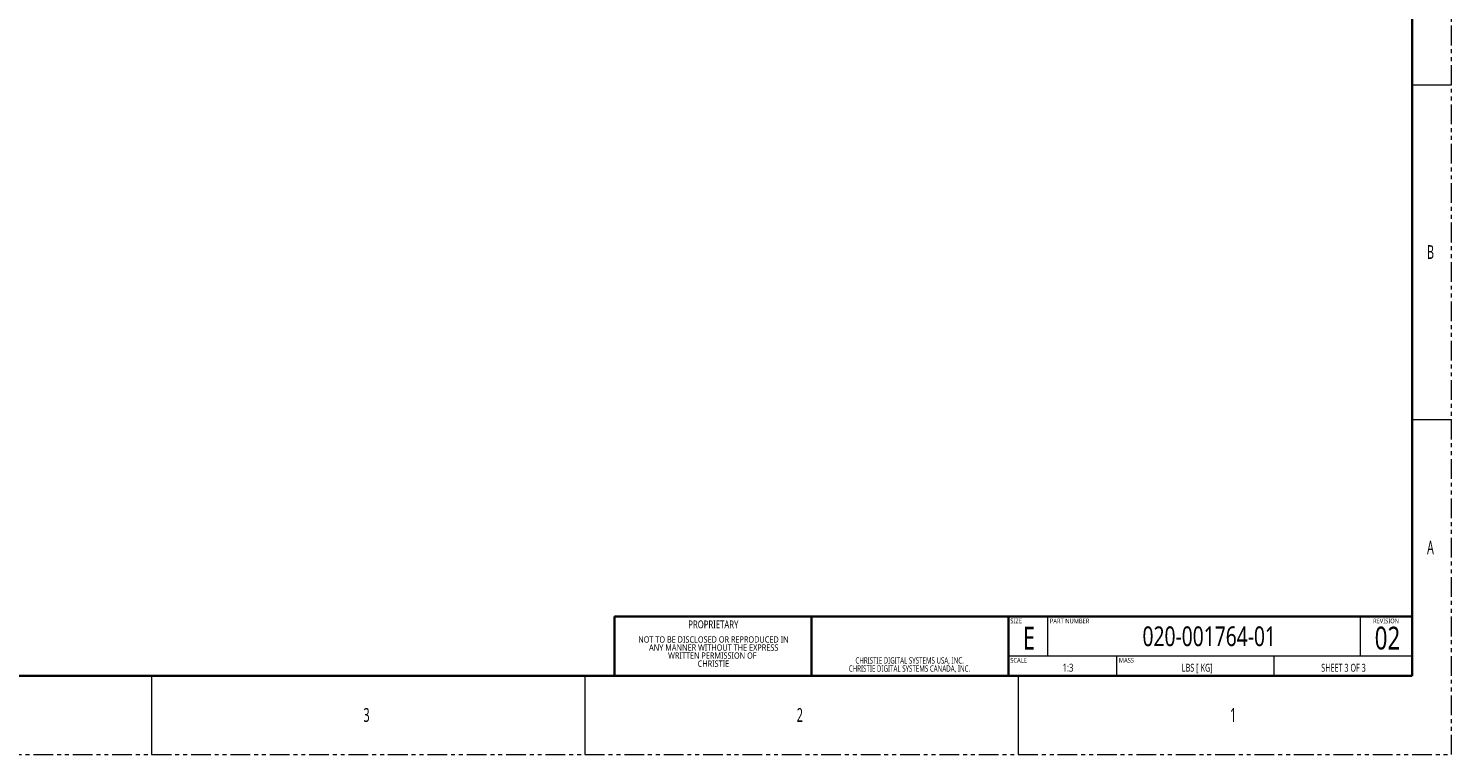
# Model space of a CAD drawing. Header units: millimetres. Extents: x 1 to 1119, y -1 to 863.
# Tile 78 of 211: x 660 to 1119, y -1 to 233. Entities that reach past the tile are written whole.
import ezdxf

# ---------------------------------------------------------------- set-up
doc = ezdxf.new("R2010")
doc.units = ezdxf.units.MM
doc.linetypes.add('PHANTOM', pattern=[12.7, 6.35, -1.27, 1.27, -1.27, 1.27, -1.27])
doc.styles.add('SLDTEXTSTYLE0', font='meiryo.ttc', dxfattribs={"width": 0.605})
doc.styles.add('SLDTEXTSTYLE1', font='meiryo.ttc', dxfattribs={"width": 0.6})
doc.styles.add('SLDTEXTSTYLE2', font='meiryo.ttc', dxfattribs={"width": 0.75})
doc.styles.add('SLDTEXTSTYLE3', font='meiryo.ttc', dxfattribs={"width": 0.694444})
doc.styles.add('SLDTEXTSTYLE4', font='meiryo.ttc', dxfattribs={"width": 0.6875})

# ---------------------------------------------------------------- blocks, each defined once
blk = doc.blocks.new('SW_NOTE_0_9')
at = {"color": 0, "linetype": 'Continuous', "lineweight": 0, "char_height": 2.032, "attachment_point": 2, "style": 'SLDTEXTSTYLE2'}
for s, insert in [('NOT TO BE DISCLOSED OR REPRODUCED IN', (26.92, 2.62)), ('ANY MANNER WITHOUT THE EXPRESS', (27.01, 0.02)), ('WRITTEN PERMISSION OF', (26.57, -2.57)), ('CHRISTIE', (26.91, -5.17))]:
    blk.add_mtext(s, dxfattribs=dict(at, insert=insert))
blk = doc.blocks.new('SW_NOTE_0_10')
at = {"color": 0, "linetype": 'Continuous', "lineweight": 0, "char_height": 2.032, "attachment_point": 2, "style": 'SLDTEXTSTYLE0'}
for s, insert in [('CHRISTIE DIGITAL SYSTEMS CANADA, INC.', (25.95, 0)), ('CHRISTIE DIGITAL SYSTEMS USA, INC.', (26, 2.62))]:
    blk.add_mtext(s, dxfattribs=dict(at, insert=insert))

msp = doc.modelspace()

# ---------------------------------------------------------------- linework, layer by layer
at = {"color": 7, "linetype": 'PHANTOM', "lineweight": 18}
for p, q in [((1119.0197, -1.0175), (1119.0197, 862.5825)), ((1.4197, -1.0175), (1119.0197, -1.0175))]:
    msp.add_line(p, q, dxfattribs=at)
at = {"color": 7, "linetype": 'Continuous', "lineweight": 35}
for p, q in [((1106.3197, 837.1825), (1106.3197, 24.3825)), ((1106.3197, 43.4325), (849.1447, 43.4325)), ((849.1447, 24.3825), (849.1447, 43.4325)), ((912.6447, 24.3825), (912.6447, 43.4325)), ((976.1447, 24.3825), (976.1447, 43.4325)), ((14.1197, 24.3825), (1106.3197, 24.3825))]:
    msp.add_line(p, q, dxfattribs=at)
at = {"color": 7, "linetype": 'Continuous', "lineweight": 18}
for p, q in [((1106.3197, 214.8825), (1119.0197, 214.8825)), ((1106.3197, 106.9325), (1119.0197, 106.9325)), ((1106.3197, 24.3825), (1106.3197, 87.8825)), ((849.1447, 24.3825), (849.1447, 43.4325)), ((988.8447, 30.7325), (988.8447, 43.4325)), ((1089.6197, 30.7325), (1089.6197, 43.4325)), ((1106.3197, 30.7325), (976.1447, 30.7325)), ((1011.0697, 24.3825), (1011.0697, 30.7325)), ((1061.8697, 24.3825), (1061.8697, 30.7325)), ((699.9197, 24.3825), (699.9197, -1.0175)), ((839.6197, 24.3825), (839.6197, -1.0175)), ((912.6447, 24.3825), (849.1447, 24.3825)), ((976.1447, 24.3825), (912.6447, 24.3825)), ((1106.3197, 24.3825), (976.1447, 24.3825)), ((979.3197, 24.3825), (979.3197, -1.0175))]:
    msp.add_line(p, q, dxfattribs=at)

# ---------------------------------------------------------------- block references
at = {"color": 7, "linetype": 'Continuous', "lineweight": 0}
for name, p in [('SW_NOTE_0_9', (854.1195, 34.4641)), ('SW_NOTE_0_10', (918.2938, 27.7177))]:
    msp.add_blockref(name, p, dxfattribs=at)

# ---------------------------------------------------------------- texts
for s, insert, char_height, attachment_point, style in [('B', (1111.114, 163.1802), 4.445, 1, 'SLDTEXTSTYLE1'), ('A', (1111.114, 67.9302), 4.445, 1, 'SLDTEXTSTYLE1'), ('PROPRIETARY', (881.0191, 42.1938), 2.54, 2, 'SLDTEXTSTYLE2'), ('SIZE', (976.785, 42.8189), 1.524, 1, 'SLDTEXTSTYLE2'), ('PART NUMBER', (989.5226, 42.7983), 1.524, 1, 'SLDTEXTSTYLE2'), ('REVISION', (1093.7251, 42.7983), 1.524, 1, 'SLDTEXTSTYLE2'), ('E', (982.7496, 40.1985), 7.366, 2, 'SLDTEXTSTYLE2'), ('{02}', (1098.3645, 40.1985), 7.366, 2, 'SLDTEXTSTYLE2'), ('SCALE', (976.7566, 30.1121), 1.524, 1, 'SLDTEXTSTYLE2'), ('1:3', (995.3693, 28.2544), 2.54, 2, 'SLDTEXTSTYLE2'), ('MASS', (1011.76, 30.1162), 1.524, 1, 'SLDTEXTSTYLE2'), ('LBS [ KG]', (1037.0305, 28.2463), 2.54, 2, 'SLDTEXTSTYLE3'), ('SHEET 3 OF 3', (1084.1914, 28.2197), 2.54, 2, 'SLDTEXTSTYLE4'), ('3', (768.214, 13.9552), 4.445, 1, 'SLDTEXTSTYLE1'), ('2', (907.914, 13.9552), 4.445, 1, 'SLDTEXTSTYLE1'), ('1', (1047.614, 13.9552), 4.445, 1, 'SLDTEXTSTYLE1')]:
    msp.add_mtext(s, dxfattribs=dict(at, insert=insert, char_height=char_height, attachment_point=attachment_point, style=style))
at = {"color": 7, "linetype": 'Continuous', "lineweight": 0, "insert": (1062.4084, 40.2816), "char_height": 6.35, "width": 0.1, "attachment_point": 3, "style": 'SLDTEXTSTYLE2'}
msp.add_mtext('{020-001764-01}', dxfattribs=at)

doc.saveas('drawing.dxf')
